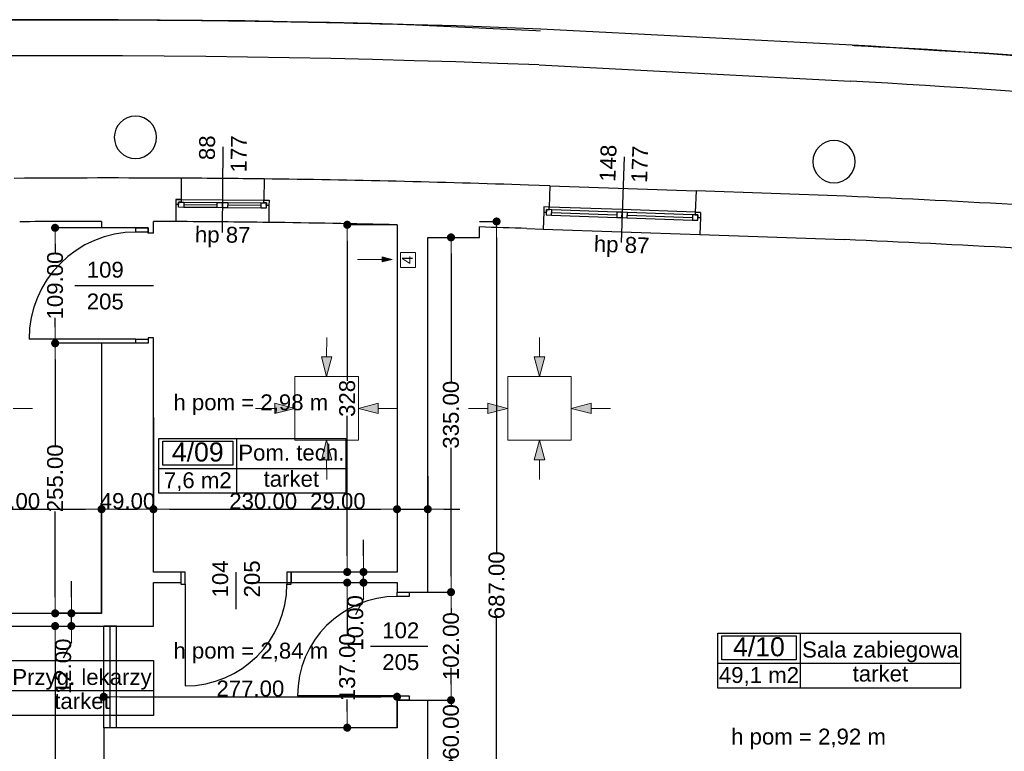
# Model space of a CAD drawing. Header units: millimetres. Extents: x -175445 to -20415, y -559200 to 231527.
# Tile 85 of 256: x -134011 to -124714, y -157933 to -151025. Entities that reach past the tile are written whole.
import ezdxf
from ezdxf.enums import TextEntityAlignment as Align

# ---------------------------------------------------------------- set-up
doc = ezdxf.new("R2010")
doc.units = ezdxf.units.MM
doc.header["$MEASUREMENT"] = 0
doc.linetypes.add('Wipeout_Contour', pattern=[1000, 0, -1000])
for name, color, linetype in [('Belka', 7, 'Continuous'), ('Drzwi', 7, 'Continuous'), ('Linia', 7, 'Continuous'), ('Obiekt', 7, 'Continuous'), ('Okno', 7, 'Continuous'), ('Strefa', 7, 'Continuous'), ('Strop', 7, 'Continuous'), ('Słup', 7, 'Continuous'), ('Tekst', 7, 'Continuous'), ('Wymiary', 63, 'Continuous'), ('Ściana', 7, 'Continuous')]:
    doc.layers.add(name, color=color, linetype=linetype)
doc.styles.add('Arial', font='txt')
doc.styles.add('Times new roman', font='txt')
doc.dimstyles.new('GENERATED_STYLE__1', dxfattribs={"dimtxt": 150, "dimasz": 152, "dimexe": 0.18, "dimexo": 0, "dimgap": 0.09, "dimtad": 1, "dimtih": 1, "dimtoh": 1, "dimlfac": 0.1, "dimzin": 0, "dimdsep": 46, "dimtxsty": 'Arial', "dimblk": 'ARROWHEAD_11', "dimblk1": 'ARROWHEAD_11', "dimblk2": 'ARROWHEAD_11', "dimcen": 0.09, "dimclrd": 114, "dimclre": 114, "dimclrt": 114, "dimazin": 0, "dimtfac": 1, "dimtdec": 4, "dimtmove": 0, "dimatfit": 3, "dimfxl": 1, "dimtolj": 1, "dimtzin": 0, "dimarcsym": 0})
doc.dimstyles.new('GENERATED_STYLE__2', dxfattribs={"dimtxt": 150, "dimasz": 152, "dimexe": 0.18, "dimexo": 0, "dimgap": 0.09, "dimtad": 1, "dimlfac": 0.1, "dimzin": 0, "dimdsep": 46, "dimtxsty": 'Arial', "dimblk": 'ARROWHEAD_11', "dimblk1": 'ARROWHEAD_11', "dimblk2": 'ARROWHEAD_11', "dimcen": 0.09, "dimclrd": 114, "dimclre": 114, "dimclrt": 114, "dimazin": 0, "dimtfac": 1, "dimtdec": 4, "dimtmove": 0, "dimatfit": 3, "dimfxl": 1, "dimtolj": 1, "dimtzin": 0, "dimarcsym": 0})

# ---------------------------------------------------------------- blocks, each defined once
blk = doc.blocks.new('Przyg. lekarzy_4_08_8', base_point=(-134097.5, 38009.7))
at = {"layer": 'Strefa'}
for p, q in [((-134831.6, 38292.6), (-132748.2, 38292.6)), ((-134831.6, 37774), (-134831.6, 38292.6)), ((-134794.9, 38266.6), (-134134.2, 38266.6)), ((-134794.9, 38040.3), (-134794.9, 38266.6)), ((-134134.2, 38266.6), (-134134.2, 38040.3)), ((-134097.5, 38292.6), (-134097.5, 37774)), ((-132748.2, 38292.6), (-132748.2, 37774)), ((-134134.2, 38040.3), (-134794.9, 38040.3)), ((-134831.6, 38009.7), (-132748.2, 38009.7)), ((-132748.2, 37774), (-134831.6, 37774))]:
    blk.add_line(p, q, dxfattribs=at)
at = {"layer": 'Strefa', "style": 'Arial'}
for tag, height, p in [('ROOM_NUMBER', 180, (-134464.5, 38164.6)), ('ROOM_NAME', 150, (-133422.9, 38138.1)), ('ROOM_CALC_AREA', 150, (-134464.5, 37897.6)), ('floor_f', 150, (-133422.9, 37911))]:
    blk.add_attdef(tag, text='', height=height, dxfattribs=at).set_placement(p, align=Align.MIDDLE_CENTER)
blk = doc.blocks.new('Pom. tech._4_09_9', base_point=(-131962.5, 40108.2))
at = {"layer": 'Strefa'}
for p, q in [((-132696.5, 40391.1), (-130930, 40391.1)), ((-132696.5, 39872.5), (-132696.5, 40391.1)), ((-132659.8, 40365.1), (-131999.2, 40365.1)), ((-132659.8, 40138.8), (-132659.8, 40365.1)), ((-131999.2, 40365.1), (-131999.2, 40138.8)), ((-131962.5, 40391.1), (-131962.5, 39872.5)), ((-130930, 40391.1), (-130930, 39872.5)), ((-132696.5, 40108.2), (-130930, 40108.2)), ((-131999.2, 40138.8), (-132659.8, 40138.8)), ((-130930, 39872.5), (-132696.5, 39872.5))]:
    blk.add_line(p, q, dxfattribs=at)
at = {"layer": 'Strefa', "style": 'Arial'}
for tag, height, p in [('ROOM_NUMBER', 180, (-132329.5, 40263.1)), ('ROOM_NAME', 150, (-131446.3, 40257)), ('ROOM_CALC_AREA', 150, (-132329.5, 39996.2)), ('floor_f', 150, (-131446.3, 40009.5))]:
    blk.add_attdef(tag, text='', height=height, dxfattribs=at).set_placement(p, align=Align.MIDDLE_CENTER)
blk = doc.blocks.new('Sala zabiegowa_4_10_10', base_point=(-126641.4, 38268.8))
at = {"layer": 'Strefa'}
for p, q in [((-127420.4, 38551.7), (-125126.5, 38551.7)), ((-127420.4, 38033.1), (-127420.4, 38551.7)), ((-127381.5, 38525.7), (-126680.3, 38525.7)), ((-127381.5, 38299.5), (-127381.5, 38525.7)), ((-126680.3, 38525.7), (-126680.3, 38299.5)), ((-126641.4, 38551.7), (-126641.4, 38033.1)), ((-125126.5, 38551.7), (-125126.5, 38033.1)), ((-127420.4, 38268.8), (-125126.5, 38268.8)), ((-126680.3, 38299.5), (-127381.5, 38299.5)), ((-125126.5, 38033.1), (-127420.4, 38033.1))]:
    blk.add_line(p, q, dxfattribs=at)
at = {"layer": 'Strefa', "style": 'Arial'}
for tag, height, p in [('ROOM_NUMBER', 180, (-127030.9, 38423.8)), ('ROOM_NAME', 150, (-125883.9, 38397.2)), ('ROOM_CALC_AREA', 150, (-127030.9, 38156.8)), ('floor_f', 150, (-125883.9, 38170.1))]:
    blk.add_attdef(tag, text='', height=height, dxfattribs=at).set_placement(p, align=Align.MIDDLE_CENTER)
blk = doc.blocks.new('ARROWHEAD_11')
at = {"color": 0, "linetype": 'Continuous', "lineweight": 0}
blk.add_line((0, 0), (-1, 0), dxfattribs=at)
at = {"color": 0, "linetype": 'Continuous', "lineweight": 0, "const_width": 0.25, "flags": 128}
blk.add_lwpolyline([(-0.125, 0, 1), (0.125, 0, 1)], format="xyb", close=True, dxfattribs=at)
blk = doc.blocks.new('*D1350')
at = {"layer": 'Defpoints', "color": 0}
for p in [(-130158, -157450.6), (-129938.5, -157450.6), (-130158, -158050.6)]:
    blk.add_point(p, dxfattribs=at)
at = {"layer": 'Wymiary', "color": 114, "lineweight": -2}
for p, q in [((-129938.5, -157298.6), (-129938.5, -157146.6)), ((-130158, -157450.6), (-129938.3, -157450.6)), ((-129938.5, -157450.6), (-129938.5, -157497.3)), ((-129938.5, -158050.6), (-129938.5, -158004)), ((-130158, -158050.6), (-129938.3, -158050.6)), ((-129938.5, -158202.6), (-129938.5, -158354.6))]:
    blk.add_line(p, q, dxfattribs=at)
at = {"layer": 'Wymiary', "color": 114, "lineweight": -2, "xscale": 152, "yscale": 152, "zscale": 152}
for p, rotation in [((-129938.5, -157450.6), 270), ((-129938.5, -158050.6), 90)]:
    blk.add_blockref('ARROWHEAD_11', p, dxfattribs=dict(at, rotation=rotation))
at = {"layer": 'Wymiary', "color": 114, "lineweight": 13, "insert": (-129938.5, -157750.6), "char_height": 150, "attachment_point": 5, "rotation": 90, "style": 'Arial'}
blk.add_mtext('\\A1;60.00', dxfattribs=at)
blk = doc.blocks.new('*D1351')
at = {"layer": 'Defpoints', "color": 0}
for p in [(-130158, -156430.6), (-129938.5, -156430.6), (-130158, -157450.6)]:
    blk.add_point(p, dxfattribs=at)
at = {"layer": 'Wymiary', "color": 114, "lineweight": -2}
for p, q in [((-130158, -156430.6), (-129938.3, -156430.6)), ((-129938.5, -156582.6), (-129938.5, -156636.5)), ((-129938.5, -157298.6), (-129938.5, -157244.8)), ((-130158, -157450.6), (-129938.3, -157450.6))]:
    blk.add_line(p, q, dxfattribs=at)
at = {"layer": 'Wymiary', "color": 114, "lineweight": -2, "xscale": 152, "yscale": 152, "zscale": 152}
for p, rotation in [((-129938.5, -156430.6), 90), ((-129938.5, -157450.6), 270)]:
    blk.add_blockref('ARROWHEAD_11', p, dxfattribs=dict(at, rotation=rotation))
at = {"layer": 'Wymiary', "color": 114, "lineweight": 13, "insert": (-129938.5, -156940.6), "char_height": 150, "attachment_point": 5, "rotation": 90, "style": 'Arial'}
blk.add_mtext('\\A1;102.00', dxfattribs=at)
blk = doc.blocks.new('*D1352')
at = {"layer": 'Defpoints', "color": 0}
for p in [(-130158, -153080.6), (-129938.5, -153080.6), (-130158, -156430.6)]:
    blk.add_point(p, dxfattribs=at)
at = {"layer": 'Wymiary', "color": 114, "lineweight": -2}
for p, q in [((-130158, -153080.6), (-129938.3, -153080.6)), ((-129938.5, -153232.6), (-129938.5, -154444.5)), ((-129938.5, -156278.6), (-129938.5, -155066.8)), ((-130158, -156430.6), (-129938.3, -156430.6))]:
    blk.add_line(p, q, dxfattribs=at)
at = {"layer": 'Wymiary', "color": 114, "lineweight": -2, "xscale": 152, "yscale": 152, "zscale": 152}
for p, rotation in [((-129938.5, -153080.6), 90), ((-129938.5, -156430.6), 270)]:
    blk.add_blockref('ARROWHEAD_11', p, dxfattribs=dict(at, rotation=rotation))
at = {"layer": 'Wymiary', "color": 114, "lineweight": 13, "insert": (-129938.5, -154755.6), "char_height": 150, "attachment_point": 5, "rotation": 90, "style": 'Arial'}
blk.add_mtext('\\A1;335.00', dxfattribs=at)
blk = doc.blocks.new('*D1353')
at = {"layer": 'Defpoints', "color": 0}
for p in [(-131843, -156340.6), (-130918.4, -156340.6), (-130448, -157710.6)]:
    blk.add_point(p, dxfattribs=at)
at = {"layer": 'Wymiary', "color": 114, "lineweight": -2}
for p, q in [((-131843, -156340.6), (-130918.2, -156340.6)), ((-130918.4, -156492.6), (-130918.4, -156835.3)), ((-130918.4, -157558.6), (-130918.4, -157443.6)), ((-130448, -157710.6), (-130918.6, -157710.6))]:
    blk.add_line(p, q, dxfattribs=at)
at = {"layer": 'Wymiary', "color": 114, "lineweight": -2, "xscale": 152, "yscale": 152, "zscale": 152}
for p, rotation in [((-130918.4, -156340.6), 90), ((-130918.4, -157710.6), 270)]:
    blk.add_blockref('ARROWHEAD_11', p, dxfattribs=dict(at, rotation=rotation))
at = {"layer": 'Wymiary', "color": 114, "lineweight": 13, "insert": (-130918.4, -157139.5), "char_height": 150, "attachment_point": 5, "rotation": 90, "style": 'Arial'}
blk.add_mtext('\\A1;137.00', dxfattribs=at)
blk = doc.blocks.new('*D1354')
at = {"layer": 'Defpoints', "color": 0}
for p in [(-130765, -156240.6), (-130448, -156240.6), (-131843, -156340.6)]:
    blk.add_point(p, dxfattribs=at)
at = {"layer": 'Wymiary', "color": 114, "lineweight": -2}
for p, q in [((-130765, -156088.6), (-130765, -155936.6)), ((-130448, -156240.6), (-130765.2, -156240.6)), ((-130765, -156340.6), (-130765, -156240.6)), ((-131843, -156340.6), (-130764.9, -156340.6)), ((-130765, -156492.6), (-130841.7, -156644.6))]:
    blk.add_line(p, q, dxfattribs=at)
at = {"layer": 'Wymiary', "color": 114, "lineweight": -2, "xscale": 152, "yscale": 152, "zscale": 152}
for p, rotation in [((-130765, -156240.6), 270), ((-130765, -156340.6), 90)]:
    blk.add_blockref('ARROWHEAD_11', p, dxfattribs=dict(at, rotation=rotation))
at = {"layer": 'Wymiary', "color": 114, "lineweight": 13, "insert": (-130841.7, -156721.3), "char_height": 150, "attachment_point": 5, "rotation": 90, "style": 'Arial'}
blk.add_mtext('\\A1;10.00', dxfattribs=at)
blk = doc.blocks.new('*D1355')
at = {"layer": 'Defpoints', "color": 0}
for p in [(-130918.4, -152961.7), (-130448, -152961.7), (-130448, -156240.6)]:
    blk.add_point(p, dxfattribs=at)
at = {"layer": 'Wymiary', "color": 114, "lineweight": -2}
for p, q in [((-130448, -152961.7), (-130918.6, -152961.7)), ((-130918.4, -153113.7), (-130918.4, -154435.3)), ((-130918.4, -156088.6), (-130918.4, -154767.1)), ((-130448, -156240.6), (-130918.6, -156240.6))]:
    blk.add_line(p, q, dxfattribs=at)
at = {"layer": 'Wymiary', "color": 114, "lineweight": -2, "xscale": 152, "yscale": 152, "zscale": 152}
for p, rotation in [((-130918.4, -152961.7), 90), ((-130918.4, -156240.6), 270)]:
    blk.add_blockref('ARROWHEAD_11', p, dxfattribs=dict(at, rotation=rotation))
at = {"layer": 'Wymiary', "color": 114, "lineweight": 13, "insert": (-130918.4, -154601.2), "char_height": 150, "attachment_point": 5, "rotation": 90, "style": 'Arial'}
blk.add_mtext('\\A1;328', dxfattribs=at)
blk = doc.blocks.new('*D1356')
at = {"layer": 'Defpoints', "color": 0}
for p in [(-134878, -156750.6), (-133676.4, -156750.6), (-133178, -160140.6)]:
    blk.add_point(p, dxfattribs=at)
at = {"layer": 'Wymiary', "color": 114, "lineweight": -2}
for p, q in [((-134878, -156750.6), (-133676.2, -156750.6)), ((-133676.4, -156902.6), (-133676.4, -158248.3)), ((-133676.4, -159988.6), (-133676.4, -158870.6)), ((-133178, -160140.6), (-133676.6, -160140.6))]:
    blk.add_line(p, q, dxfattribs=at)
at = {"layer": 'Wymiary', "color": 114, "lineweight": -2, "xscale": 152, "yscale": 152, "zscale": 152}
for p, rotation in [((-133676.4, -156750.6), 90), ((-133676.4, -160140.6), 270)]:
    blk.add_blockref('ARROWHEAD_11', p, dxfattribs=dict(at, rotation=rotation))
at = {"layer": 'Wymiary', "color": 114, "lineweight": 13, "insert": (-133676.4, -158559.5), "char_height": 150, "attachment_point": 5, "rotation": 90, "style": 'Arial'}
blk.add_mtext('\\A1;339.00', dxfattribs=at)
blk = doc.blocks.new('*D1357')
at = {"layer": 'Defpoints', "color": 0}
for p in [(-133523, -156630.6), (-133238, -156630.6), (-134878, -156750.6)]:
    blk.add_point(p, dxfattribs=at)
at = {"layer": 'Wymiary', "color": 114, "lineweight": -2}
for p, q in [((-133523, -156478.6), (-133523, -156326.6)), ((-133238, -156630.6), (-133523.2, -156630.6)), ((-133523, -156750.6), (-133523, -156630.6)), ((-134878, -156750.6), (-133522.9, -156750.6)), ((-133523, -156902.6), (-133599.7, -157054.6))]:
    blk.add_line(p, q, dxfattribs=at)
at = {"layer": 'Wymiary', "color": 114, "lineweight": -2, "xscale": 152, "yscale": 152, "zscale": 152}
for p, rotation in [((-133523, -156630.6), 270), ((-133523, -156750.6), 90)]:
    blk.add_blockref('ARROWHEAD_11', p, dxfattribs=dict(at, rotation=rotation))
at = {"layer": 'Wymiary', "color": 114, "lineweight": 13, "insert": (-133599.7, -157131.3), "char_height": 150, "attachment_point": 5, "rotation": 90, "style": 'Arial'}
blk.add_mtext('\\A1;12.00', dxfattribs=at)
blk = doc.blocks.new('*D1358')
at = {"layer": 'Defpoints', "color": 0}
for p in [(-133676.4, -154080.6), (-133238, -154080.6), (-133238, -156630.6)]:
    blk.add_point(p, dxfattribs=at)
at = {"layer": 'Wymiary', "color": 114, "lineweight": -2}
for p, q in [((-133238, -154080.6), (-133676.6, -154080.6)), ((-133676.4, -154232.6), (-133676.4, -155043.2)), ((-133676.4, -156478.6), (-133676.4, -155668.1)), ((-133238, -156630.6), (-133676.6, -156630.6))]:
    blk.add_line(p, q, dxfattribs=at)
at = {"layer": 'Wymiary', "color": 114, "lineweight": -2, "xscale": 152, "yscale": 152, "zscale": 152}
for p, rotation in [((-133676.4, -154080.6), 90), ((-133676.4, -156630.6), 270)]:
    blk.add_blockref('ARROWHEAD_11', p, dxfattribs=dict(at, rotation=rotation))
at = {"layer": 'Wymiary', "color": 114, "lineweight": 13, "insert": (-133676.4, -155355.6), "char_height": 150, "attachment_point": 5, "rotation": 90, "style": 'Arial'}
blk.add_mtext('\\A1;255.00', dxfattribs=at)
blk = doc.blocks.new('*D1359')
at = {"layer": 'Defpoints', "color": 0}
for p in [(-133676.4, -152990.6), (-133238, -152990.6), (-133238, -154080.6)]:
    blk.add_point(p, dxfattribs=at)
at = {"layer": 'Wymiary', "color": 114, "lineweight": -2}
for p, q in [((-133238, -152990.6), (-133676.6, -152990.6)), ((-133676.4, -153142.6), (-133676.4, -153231.5)), ((-133676.4, -153928.6), (-133676.4, -153839.8)), ((-133238, -154080.6), (-133676.6, -154080.6))]:
    blk.add_line(p, q, dxfattribs=at)
at = {"layer": 'Wymiary', "color": 114, "lineweight": -2, "xscale": 152, "yscale": 152, "zscale": 152}
for p, rotation in [((-133676.4, -152990.6), 90), ((-133676.4, -154080.6), 270)]:
    blk.add_blockref('ARROWHEAD_11', p, dxfattribs=dict(at, rotation=rotation))
at = {"layer": 'Wymiary', "color": 114, "lineweight": 13, "insert": (-133676.4, -153535.6), "char_height": 150, "attachment_point": 5, "rotation": 90, "style": 'Arial'}
blk.add_mtext('\\A1;109.00', dxfattribs=at)
blk = doc.blocks.new('*D1382')
at = {"layer": 'Defpoints', "color": 0}
for p in [(-133238, -155647.6), (-135038, -156630.6), (-133238, -156630.6)]:
    blk.add_point(p, dxfattribs=at)
at = {"layer": 'Wymiary', "color": 114, "lineweight": -2}
for p, q in [((-135038, -156630.6), (-135038, -155647.5)), ((-134886, -155647.6), (-133390, -155647.6)), ((-133238, -156630.6), (-133238, -155647.5))]:
    blk.add_line(p, q, dxfattribs=at)
at = {"layer": 'Wymiary', "color": 114, "lineweight": -2, "xscale": 152, "yscale": 152, "zscale": 152, "rotation": 180}
blk.add_blockref('ARROWHEAD_11', (-135038, -155647.6), dxfattribs=at)
at = {"layer": 'Wymiary', "color": 114, "lineweight": -2, "xscale": 152, "yscale": 152, "zscale": 152}
blk.add_blockref('ARROWHEAD_11', (-133238, -155647.6), dxfattribs=at)
at = {"layer": 'Wymiary', "color": 114, "lineweight": 13, "insert": (-134138, -155571), "char_height": 150, "attachment_point": 5, "style": 'Arial'}
blk.add_mtext('\\A1;180.00', dxfattribs=at)
blk = doc.blocks.new('*D1383')
at = {"layer": 'Defpoints', "color": 0}
for p in [(-132748, -154780.3), (-132748, -155647.6), (-133238, -156630.6)]:
    blk.add_point(p, dxfattribs=at)
at = {"layer": 'Wymiary', "color": 114, "lineweight": -2}
for p, q in [((-132748, -154780.3), (-132748, -155647.8)), ((-133238, -156630.6), (-133238, -155647.5)), ((-133086, -155647.6), (-132900, -155647.6))]:
    blk.add_line(p, q, dxfattribs=at)
at = {"layer": 'Wymiary', "color": 114, "lineweight": -2, "xscale": 152, "yscale": 152, "zscale": 152, "rotation": 180}
blk.add_blockref('ARROWHEAD_11', (-133238, -155647.6), dxfattribs=at)
at = {"layer": 'Wymiary', "color": 114, "lineweight": -2, "xscale": 152, "yscale": 152, "zscale": 152}
blk.add_blockref('ARROWHEAD_11', (-132748, -155647.6), dxfattribs=at)
at = {"layer": 'Wymiary', "color": 114, "lineweight": 13, "insert": (-132993, -155571), "char_height": 150, "attachment_point": 5, "style": 'Arial'}
blk.add_mtext('\\A1;49.00', dxfattribs=at)
blk = doc.blocks.new('*D1384')
at = {"layer": 'Defpoints', "color": 0}
for p in [(-132748, -154780.3), (-130448, -155336.2), (-130448, -155647.6)]:
    blk.add_point(p, dxfattribs=at)
at = {"layer": 'Wymiary', "color": 114, "lineweight": -2}
for p, q in [((-132748, -154780.3), (-132748, -155647.8)), ((-130448, -155336.2), (-130448, -155647.8)), ((-132596, -155647.6), (-130600, -155647.6))]:
    blk.add_line(p, q, dxfattribs=at)
at = {"layer": 'Wymiary', "color": 114, "lineweight": -2, "xscale": 152, "yscale": 152, "zscale": 152, "rotation": 180}
blk.add_blockref('ARROWHEAD_11', (-132748, -155647.6), dxfattribs=at)
at = {"layer": 'Wymiary', "color": 114, "lineweight": -2, "xscale": 152, "yscale": 152, "zscale": 152}
blk.add_blockref('ARROWHEAD_11', (-130448, -155647.6), dxfattribs=at)
at = {"layer": 'Wymiary', "color": 114, "lineweight": 13, "insert": (-131711.8, -155570.9), "char_height": 150, "attachment_point": 5, "style": 'Arial'}
blk.add_mtext('\\A1;230.00', dxfattribs=at)
blk = doc.blocks.new('*D1385')
at = {"layer": 'Defpoints', "color": 0}
for p in [(-130448, -155336.2), (-130158, -155336.2), (-130158, -155647.6)]:
    blk.add_point(p, dxfattribs=at)
at = {"layer": 'Wymiary', "color": 114, "lineweight": -2}
for p, q in [((-130448, -155336.2), (-130448, -155647.8)), ((-130158, -155336.2), (-130158, -155647.8)), ((-131260.3, -155647.6), (-130752, -155647.6)), ((-130752, -155647.6), (-130600, -155647.6)), ((-130448, -155647.6), (-130158, -155647.6)), ((-130006, -155647.6), (-129854, -155647.6))]:
    blk.add_line(p, q, dxfattribs=at)
at = {"layer": 'Wymiary', "color": 114, "lineweight": -2, "xscale": 152, "yscale": 152, "zscale": 152}
blk.add_blockref('ARROWHEAD_11', (-130448, -155647.6), dxfattribs=at)
at = {"layer": 'Wymiary', "color": 114, "lineweight": -2, "xscale": 152, "yscale": 152, "zscale": 152, "rotation": 180}
blk.add_blockref('ARROWHEAD_11', (-130158, -155647.6), dxfattribs=at)
at = {"layer": 'Wymiary', "color": 114, "lineweight": 13, "insert": (-131006.2, -155571), "char_height": 150, "attachment_point": 5, "style": 'Arial'}
blk.add_mtext('\\A1;29.00', dxfattribs=at)
blk = doc.blocks.new('*D1386')
at = {"layer": 'Defpoints', "color": 0}
for p in [(-130448, -157418.1), (-133218, -157710.6), (-130448, -157710.6)]:
    blk.add_point(p, dxfattribs=at)
at = {"layer": 'Wymiary', "color": 114, "lineweight": -2}
for p, q in [((-133218, -157710.6), (-133218, -157417.9)), ((-133066, -157418.1), (-130600, -157418.1)), ((-130448, -157710.6), (-130448, -157417.9))]:
    blk.add_line(p, q, dxfattribs=at)
at = {"layer": 'Wymiary', "color": 114, "lineweight": -2, "xscale": 152, "yscale": 152, "zscale": 152, "rotation": 180}
blk.add_blockref('ARROWHEAD_11', (-133218, -157418.1), dxfattribs=at)
at = {"layer": 'Wymiary', "color": 114, "lineweight": -2, "xscale": 152, "yscale": 152, "zscale": 152}
blk.add_blockref('ARROWHEAD_11', (-130448, -157418.1), dxfattribs=at)
at = {"layer": 'Wymiary', "color": 114, "lineweight": 13, "insert": (-131833, -157341.4), "char_height": 150, "attachment_point": 5, "style": 'Arial'}
blk.add_mtext('\\A1;277.00', dxfattribs=at)
blk = doc.blocks.new('*D1387')
at = {"layer": 'Defpoints', "color": 0}
for p in [(-129668, -152930.6), (-129508.1, -152930.6), (-131058, -159800.6)]:
    blk.add_point(p, dxfattribs=at)
at = {"layer": 'Wymiary', "color": 114, "lineweight": -2}
for p, q in [((-129668, -152930.6), (-129508, -152930.6)), ((-129508.1, -153082.6), (-129508.1, -156054)), ((-129508.1, -159648.6), (-129508.1, -156677.2)), ((-131058, -159800.6), (-129508, -159800.6))]:
    blk.add_line(p, q, dxfattribs=at)
at = {"layer": 'Wymiary', "color": 114, "lineweight": -2, "xscale": 152, "yscale": 152, "zscale": 152}
for p, rotation in [((-129508.1, -152930.6), 90), ((-129508.1, -159800.6), 270)]:
    blk.add_blockref('ARROWHEAD_11', p, dxfattribs=dict(at, rotation=rotation))
at = {"layer": 'Wymiary', "color": 114, "lineweight": 13, "insert": (-129508.1, -156365.6), "char_height": 150, "attachment_point": 5, "rotation": 90, "style": 'Arial'}
blk.add_mtext('\\A1;687.00', dxfattribs=at)

msp = doc.modelspace()

# ---------------------------------------------------------------- hatches: boundary and pattern name
at = {"layer": 'Linia', "linetype": 'Continuous', "lineweight": 13}
for points in [[(-130495.153, -153288.089), (-130588.454, -153263.089), (-130588.454, -153313.089)], [(-131112.995, -154395.102), (-131062.746, -154208.566), (-131162.746, -154208.433)], [(-129102.74, -154395.102), (-129052.491, -154208.566), (-129152.491, -154208.433)], [(-131414.195, -154695.101), (-131600.797, -154645.101), (-131600.797, -154745.101)], [(-130813.395, -154695.101), (-130626.792, -154745.101), (-130626.792, -154645.101)], [(-129403.941, -154695.101), (-129590.543, -154645.101), (-129590.543, -154745.101)], [(-128803.141, -154695.101), (-128616.538, -154745.101), (-128616.538, -154645.101)], [(-131112.995, -154995.101), (-131162.746, -155181.77), (-131062.746, -155181.637)], [(-129102.74, -154995.101), (-129152.491, -155181.77), (-129052.491, -155181.637)]]:
    msp.add_hatch(color=256, dxfattribs=at).paths.add_polyline_path(points)

# ---------------------------------------------------------------- linework, layer by layer
at = {"layer": 'Belka'}
for p, q in [((-133098.019, -156750.636), (-133218.019, -156750.636)), ((-133218.019, -157710.636), (-133218.019, -156750.636)), ((-133158.019, -157710.636), (-133158.019, -156750.636)), ((-133098.019, -157710.636), (-133098.019, -156750.636)), ((-133098.019, -157710.636), (-133218.019, -157710.636))]:
    msp.add_line(p, q, dxfattribs=at)
at = {"layer": 'Drzwi'}
for p, q in [((-132913.018, -153030.636), (-132913.018, -152990.636)), ((-132913.018, -152990.636), (-132798.018, -152990.636)), ((-132798.018, -152990.636), (-132913.018, -152990.636)), ((-132798.018, -152990.636), (-132798.018, -153030.636)), ((-132798.018, -153040.636), (-132798.018, -152990.636)), ((-132798.018, -153030.636), (-132913.018, -153030.636)), ((-132913.018, -154040.636), (-133923.018, -154040.636)), ((-132913.018, -154080.636), (-132913.018, -154040.636)), ((-132913.018, -154040.636), (-132798.018, -154040.636)), ((-132798.018, -154030.636), (-132798.018, -154080.636)), ((-132798.018, -154040.636), (-132798.018, -154080.636)), ((-132798.018, -154080.636), (-132913.018, -154080.636)), ((-132798.018, -154080.636), (-132913.018, -154080.636)), ((-132448.019, -156240.636), (-132488.019, -156240.636)), ((-132488.019, -156240.636), (-132488.019, -156355.636)), ((-132488.019, -156240.636), (-132488.019, -156340.636)), ((-132448.019, -156355.636), (-132448.019, -156240.636)), ((-131448.019, -156240.636), (-131488.019, -156240.636)), ((-131488.019, -156240.636), (-131488.019, -156355.636)), ((-131448.019, -156355.636), (-131448.019, -156240.636)), ((-131448.019, -156240.636), (-131448.019, -156340.636)), ((-132488.019, -156355.636), (-132448.019, -156355.636)), ((-132448.019, -156355.636), (-132448.019, -157315.636)), ((-131488.019, -156355.636), (-131448.019, -156355.636)), ((-130448.019, -156470.636), (-130448.019, -156430.636)), ((-130448.019, -156430.636), (-130333.019, -156430.636)), ((-130448.019, -156430.636), (-130333.019, -156430.636)), ((-130333.019, -156430.636), (-130333.019, -156470.636)), ((-130333.019, -156470.636), (-130448.019, -156470.636)), ((-130448.019, -157410.636), (-131388.019, -157410.636)), ((-130448.019, -157450.636), (-130448.019, -157410.636)), ((-130448.019, -157410.636), (-130333.019, -157410.636)), ((-130333.019, -157450.636), (-130448.019, -157450.636)), ((-130448.019, -157450.636), (-130333.019, -157450.636)), ((-130333.019, -157410.636), (-130333.019, -157450.636))]:
    msp.add_line(p, q, dxfattribs=at)
for centre, radius, start, end in [((-132913.018, -154040.636), 1010, 90, 180), ((-132448.019, -156355.636), 960, 270, 0), ((-130448.019, -157410.636), 940, 90, 180)]:
    msp.add_arc(centre, radius, start, end, dxfattribs=at)
at = {"layer": 'Linia', "lineweight": 13}
for p, q in [((-130822.845, -153288.089), (-130588.454, -153288.089)), ((-130495.153, -153288.089), (-130588.454, -153263.089)), ((-130588.454, -153313.089), (-130588.454, -153263.089)), ((-130495.153, -153288.089), (-130588.454, -153313.089)), ((-130274.518, -153224.755), (-130414.518, -153224.755)), ((-130414.518, -153224.755), (-130414.518, -153364.755)), ((-130274.518, -153364.755), (-130274.518, -153224.755)), ((-130414.518, -153364.755), (-130274.518, -153364.755)), ((-131112.5, -154024.727), (-131112.746, -154208.499)), ((-129102.246, -154024.727), (-129102.491, -154208.499)), ((-131112.995, -154395.102), (-131162.746, -154208.433)), ((-131162.746, -154208.433), (-131062.746, -154208.566)), ((-131112.995, -154395.102), (-131062.746, -154208.566)), ((-129102.74, -154395.102), (-129152.491, -154208.433)), ((-129152.491, -154208.433), (-129052.491, -154208.566)), ((-129102.74, -154395.102), (-129052.491, -154208.566)), ((-130813.395, -154395.501), (-131413.395, -154395.501)), ((-131413.395, -154395.501), (-131413.395, -154994.701)), ((-130813.395, -154994.701), (-130813.395, -154395.501)), ((-128803.141, -154395.501), (-129403.141, -154395.501)), ((-129403.141, -154395.501), (-129403.141, -154994.701)), ((-128803.141, -154994.701), (-128803.141, -154395.501)), ((-133888.697, -154695.101), (-134072.469, -154695.101)), ((-131784.57, -154695.101), (-131600.797, -154695.101)), ((-131414.195, -154695.101), (-131600.797, -154645.101)), ((-131600.797, -154745.101), (-131600.797, -154645.101)), ((-131414.195, -154695.101), (-131600.797, -154745.101)), ((-130813.395, -154695.101), (-130626.792, -154645.101)), ((-130813.395, -154695.101), (-130626.792, -154745.101)), ((-130626.792, -154645.101), (-130626.792, -154745.101)), ((-130443.02, -154695.101), (-130626.792, -154695.101)), ((-129774.316, -154695.101), (-129590.543, -154695.101)), ((-129403.941, -154695.101), (-129590.543, -154645.101)), ((-129590.543, -154745.101), (-129590.543, -154645.101)), ((-129403.941, -154695.101), (-129590.543, -154745.101)), ((-128803.141, -154695.101), (-128616.538, -154645.101)), ((-128803.141, -154695.101), (-128616.538, -154745.101)), ((-128616.538, -154645.101), (-128616.538, -154745.101)), ((-128432.765, -154695.101), (-128616.538, -154695.101)), ((-131413.395, -154995.501), (-130813.395, -154995.501)), ((-131112.995, -154995.101), (-131162.746, -155181.77)), ((-131112.995, -154995.101), (-131062.746, -155181.637)), ((-129403.141, -154995.501), (-128803.141, -154995.501)), ((-129102.74, -154995.101), (-129152.491, -155181.77)), ((-129102.74, -154995.101), (-129052.491, -155181.637)), ((-131062.746, -155181.637), (-131162.746, -155181.77)), ((-131112.5, -155365.476), (-131112.746, -155181.704)), ((-129052.491, -155181.637), (-129152.491, -155181.77)), ((-129102.246, -155365.476), (-129102.491, -155181.704))]:
    msp.add_line(p, q, dxfattribs=at)
at = {"layer": 'Obiekt'}
for p, q in [((-132092.164, -152224.751), (-132099.556, -153034.717)), ((-128303.994, -152318.784), (-128332.291, -153128.289)), ((-133489.397, -153535.636), (-132748.018, -153535.636)), ((-131968.019, -156592.014), (-131968.019, -156240.636)), ((-130699.397, -156940.636), (-130158.019, -156940.636))]:
    msp.add_line(p, q, dxfattribs=at)
at = {"layer": 'Okno'}
for p, q in [((-129004.054, -152594.496), (-127624.896, -152642.705)), ((-132536.908, -152721.556), (-132537.173, -152771.556)), ((-132536.717, -152721.558), (-132537.173, -152771.556)), ((-132536.908, -152721.556), (-132486.719, -152722.014)), ((-132486.997, -152722.012), (-132536.908, -152721.556)), ((-132486.719, -152722.014), (-132486.947, -152747.013)), ((-132486.719, -152722.014), (-132096.735, -152725.574)), ((-132096.735, -152725.574), (-131706.751, -152729.133)), ((-131706.979, -152754.132), (-131706.751, -152729.133)), ((-131706.751, -152729.133), (-131656.561, -152729.591)), ((-131706.472, -152729.136), (-131656.561, -152729.591)), ((-131656.753, -152729.59), (-131657.209, -152779.587)), ((-131656.561, -152729.591), (-131657.209, -152779.587)), ((-132512.174, -152771.784), (-132537.173, -152771.556)), ((-132512.402, -152796.783), (-132511.946, -152746.785)), ((-132462.404, -152797.239), (-132512.402, -152796.783)), ((-132511.946, -152746.785), (-132512.174, -152771.784)), ((-132486.947, -152747.013), (-132511.946, -152746.785)), ((-132511.946, -152746.785), (-132461.948, -152747.241)), ((-132461.948, -152747.241), (-132462.404, -152797.239)), ((-132147.417, -152800.114), (-132462.404, -152797.239)), ((-132147.417, -152800.114), (-132462.404, -152797.239)), ((-132147.189, -152775.115), (-132462.176, -152772.24)), ((-132461.948, -152747.241), (-132146.961, -152750.116)), ((-132147.417, -152800.114), (-132146.961, -152750.116)), ((-132097.419, -152800.571), (-132147.417, -152800.114)), ((-132146.961, -152750.116), (-132096.963, -152750.573)), ((-132097.419, -152800.571), (-132096.963, -152750.573)), ((-132096.963, -152750.573), (-132097.419, -152800.571)), ((-132047.421, -152801.027), (-132097.419, -152800.571)), ((-132096.963, -152750.573), (-132046.965, -152751.029)), ((-132046.965, -152751.029), (-132047.421, -152801.027)), ((-131732.435, -152803.902), (-132047.421, -152801.027)), ((-131732.435, -152803.902), (-132047.421, -152801.027)), ((-131732.206, -152778.903), (-132047.193, -152776.028)), ((-132046.965, -152751.029), (-131731.978, -152753.904)), ((-131732.435, -152803.902), (-131731.978, -152753.904)), ((-131682.437, -152804.358), (-131732.435, -152803.902)), ((-131731.978, -152753.904), (-131681.98, -152754.36)), ((-131681.98, -152754.36), (-131706.979, -152754.132)), ((-131681.98, -152754.36), (-131682.437, -152804.358)), ((-131682.208, -152779.359), (-131681.98, -152754.36)), ((-131657.209, -152779.587), (-131682.208, -152779.359)), ((-129061.01, -152792.627), (-129062.757, -152842.597)), ((-129011.04, -152794.374), (-129061.01, -152792.627)), ((-129011.04, -152794.374), (-129061.01, -152792.627)), ((-129036.898, -152818.485), (-129038.645, -152868.455)), ((-129037.772, -152843.47), (-129036.898, -152818.485)), ((-129036.898, -152818.485), (-129011.914, -152819.359)), ((-128986.929, -152820.232), (-129036.898, -152818.485)), ((-129011.914, -152819.359), (-129011.04, -152794.374)), ((-128321.461, -152818.479), (-129011.04, -152794.374)), ((-128988.676, -152870.202), (-128986.929, -152820.232)), ((-128372.304, -152841.717), (-128986.929, -152820.232)), ((-127631.883, -152842.583), (-128321.461, -152818.479)), ((-129062.757, -152842.597), (-129037.772, -152843.47)), ((-129038.645, -152868.455), (-128988.676, -152870.202)), ((-128988.676, -152870.202), (-128374.051, -152891.686)), ((-128988.676, -152870.202), (-128374.051, -152891.686)), ((-128987.802, -152845.217), (-128373.178, -152866.701)), ((-128372.304, -152841.717), (-128374.051, -152891.686)), ((-128374.051, -152891.686), (-128324.082, -152893.433)), ((-128322.335, -152843.463), (-128372.304, -152841.717)), ((-128324.082, -152893.433), (-128322.335, -152843.463)), ((-128322.335, -152843.463), (-128324.082, -152893.433)), ((-128324.082, -152893.433), (-128274.112, -152895.179)), ((-128272.365, -152845.21), (-128322.335, -152843.463)), ((-128274.112, -152895.179), (-128272.365, -152845.21)), ((-128274.112, -152895.179), (-127659.487, -152916.664)), ((-128274.112, -152895.179), (-127659.487, -152916.664)), ((-128273.239, -152870.195), (-127658.614, -152891.679)), ((-127657.741, -152866.694), (-128272.365, -152845.21)), ((-127657.741, -152866.694), (-127659.487, -152916.664)), ((-127659.487, -152916.664), (-127609.518, -152918.411)), ((-127607.771, -152868.441), (-127657.741, -152866.694)), ((-127631.883, -152842.583), (-127632.756, -152867.568)), ((-127632.756, -152867.568), (-127607.771, -152868.441)), ((-127581.913, -152844.33), (-127631.883, -152842.583)), ((-127631.883, -152842.583), (-127581.913, -152844.33)), ((-127609.518, -152918.411), (-127607.771, -152868.441)), ((-127607.771, -152868.441), (-127608.645, -152893.426)), ((-127608.645, -152893.426), (-127583.66, -152894.299)), ((-127581.913, -152844.33), (-127583.66, -152894.299)), ((-129068.346, -153002.499), (-127589.249, -153054.202))]:
    msp.add_line(p, q, dxfattribs=at)
for radius, start, end in [(114917.18, 89.28214332, 89.67199591), (114507.18, 89.25721416, 89.69692507)]:
    msp.add_arc((-133143.72, -267437.132), radius, start, end, dxfattribs=at)
at = {"layer": 'Strop', "flags": 128}
msp.add_lwpolyline([(-96528.019, -180730.636), (-140258.019, -180730.636), (-141547.974, -180730.636), (-141547.974, -179164.997), (-158346.468, -163832.965), (-159768.887, -165391.434), (-165456.021, -160200.771), (-162779.93, -157268.292), (-160850.538, -159029.253), (-154498.018, -159029.253), (-154498.018, -153008.003, -0.00002607), (-154486.563, -153005.817, -0.04841545), (-132966.516, -151026.695, -0.0060186), (-130274.231, -151072.694), (-126000.282, -151274.702, -0.00045657), (-125806.601, -151285.909, -0.01791801), (-118229.318, -152004.441, -0.00776908), (-114963.359, -152484.403), (-114963.364, -152484.434, -0.034913), (-97147.904, -156667.71, -0.03139835)], format="xyb", dxfattribs=at)
at = {"layer": 'Słup'}
for p, q in [((-129668.019, -153080.636), (-129668.019, -152982.714)), ((-130158.019, -153080.636), (-129668.019, -153080.636))]:
    msp.add_line(p, q, dxfattribs=at)
for centre, start, end in [((-132917.87, -152136.06), 0, 180), ((-132917.87, -152136.06), 180, 0), ((-126321.874, -152365.91), 0, 180), ((-126321.874, -152365.91), 180, 0)]:
    msp.add_arc(centre, 200, start, end, dxfattribs=at)
at = {"layer": 'Ściana'}
for p, q in [((-132485.851, -152521.835), (-132486.997, -152722.012)), ((-131703.965, -152528.971), (-131706.472, -152729.136)), ((-129004.054, -152594.496), (-129011.04, -152794.374)), ((-127624.896, -152642.705), (-127631.883, -152842.583)), ((-132536.908, -152721.556), (-132537.173, -152771.556)), ((-132486.997, -152722.012), (-132536.908, -152721.556)), ((-131706.472, -152729.136), (-131656.561, -152729.591)), ((-131656.561, -152729.591), (-131657.209, -152779.587)), ((-132537.173, -152771.556), (-132538.019, -152931.554)), ((-131657.209, -152779.587), (-131659.284, -152939.574)), ((-129061.01, -152792.627), (-129062.757, -152842.597)), ((-129011.04, -152794.374), (-129061.01, -152792.627)), ((-129062.757, -152842.597), (-129068.346, -153002.499)), ((-127631.883, -152842.583), (-127581.913, -152844.33)), ((-127583.66, -152894.299), (-127589.249, -153054.202)), ((-127581.913, -152844.33), (-127583.66, -152894.299)), ((-132913.018, -152990.636), (-133238.018, -152990.636)), ((-132798.018, -152990.636), (-132913.018, -152990.636)), ((-132798.018, -153040.636), (-132798.018, -152990.636)), ((-132748.018, -153040.636), (-132798.018, -153040.636)), ((-132748.018, -154030.636), (-132798.018, -154030.636)), ((-132798.018, -154030.636), (-132798.018, -154080.636)), ((-132913.018, -154080.636), (-133238.018, -154080.636)), ((-132798.018, -154080.636), (-132913.018, -154080.636)), ((-132488.019, -156240.636), (-132488.019, -156340.636)), ((-131448.019, -156240.636), (-131448.019, -156340.636)), ((-130448.019, -156430.636), (-130333.019, -156430.636)), ((-130333.019, -156430.636), (-130158.019, -156430.636)), ((-130448.019, -157450.636), (-130333.019, -157450.636)), ((-130333.019, -157450.636), (-130158.019, -157450.636))]:
    msp.add_line(p, q, dxfattribs=at)
at = {"layer": 'Ściana', "flags": 128}
for points in [[(-129004.054, -152594.496), (-129207.046, -152587.4)], [(-126206.085, -152692.3), (-127624.896, -152642.705)], [(-133238.018, -152929.991), (-133238.018, -152990.636)], [(-132748.018, -153040.636), (-132748.018, -152930.636)], [(-130448.019, -152961.687), (-130448.019, -156240.636)], [(-129221.23, -152997.155), (-129068.346, -153002.499)], [(-130158.019, -156430.636), (-130158.019, -153080.636)], [(-127589.249, -153054.202), (-126221.902, -153101.998)], [(-132748.018, -156240.636), (-132748.018, -154030.636)], [(-133238.018, -154080.636), (-133238.018, -156630.636)], [(-132488.019, -156240.636), (-132748.018, -156240.636)], [(-130448.019, -156240.636), (-131448.019, -156240.636)], [(-132748.018, -156750.636), (-132748.018, -156340.636)], [(-132748.018, -156340.636), (-132488.019, -156340.636)], [(-131448.019, -156340.636), (-130448.019, -156340.636)], [(-130448.019, -156340.636), (-130448.019, -156430.636)], [(-133238.018, -156630.636), (-135038.018, -156630.636)], [(-134878.018, -156750.636), (-132748.018, -156750.636)], [(-130448.019, -157450.636), (-130448.019, -157710.636)], [(-130158.019, -158050.636), (-130158.019, -157450.636)], [(-133218.019, -157710.636), (-133218.019, -160140.636)], [(-131368.019, -157710.636), (-133218.019, -157710.636)], [(-130448.019, -157710.636), (-131368.019, -157710.636)]]:
    msp.add_lwpolyline(points, dxfattribs=at)
at = {"layer": 'Ściana'}
for centre, radius, start, end in [((-133531.018, -262877.575), 111852.304, 87.72543787, 100.80415552), ((-133531.018, -262877.575), 111512.304, 87.72650486, 100.6596811), ((-133143.72, -267437.132), 114917.18, 89.67199591, 90.45887554), ((-133143.72, -267437.132), 114917.18, 88.03685654, 89.28214332), ((-130623.425, -257241.03), 104642.008, 86.6610521, 87.58060665), ((-133143.72, -267437.132), 114507.18, 90.047184, 90.43394638), ((-133143.72, -267437.132), 114507.18, 89.69692507, 89.80200306), ((-133143.72, -267437.132), 114507.18, 88.65103158, 89.25721416), ((-133143.72, -267437.132), 114507.18, 88.03692601, 88.26060165), ((-130623.425, -257241.03), 104232.008, 86.68842914, 87.5797865)]:
    msp.add_arc(centre, radius, start, end, dxfattribs=at)

# ---------------------------------------------------------------- block references
at = {"layer": 'Strefa'}
ref = msp.add_blockref('Pom. tech._4_09_9', (-131962.5, -155261.751), dxfattribs=at)
ref.add_attrib('ROOM_NAME', 'Pom. tech.', dxfattribs={"color": 7, "height": 150, "style": 'Arial'}).set_placement((-131446.257, -155112.933), align=Align.MIDDLE_CENTER)
ref.add_attrib('ROOM_NUMBER', '4/09', dxfattribs={"color": 7, "height": 180, "style": 'Arial'}).set_placement((-132329.52, -155106.865), align=Align.MIDDLE_CENTER)
ref.add_attrib('ROOM_CALC_AREA', '7,6 m2', dxfattribs={"color": 7, "height": 150, "style": 'Arial'}).set_placement((-132329.52, -155373.805), align=Align.MIDDLE_CENTER)
ref.add_attrib('floor_f', 'tarket', dxfattribs={"color": 7, "height": 150, "style": 'Arial'}).set_placement((-131446.257, -155360.433), align=Align.MIDDLE_CENTER)
ref = msp.add_blockref('Sala zabiegowa_4_10_10', (-126641.388, -157101.147), dxfattribs=at)
ref.add_attrib('ROOM_NAME', 'Sala zabiegowa', dxfattribs={"color": 7, "height": 150, "style": 'Arial'}).set_placement((-125883.946, -156972.747), align=Align.MIDDLE_CENTER)
ref.add_attrib('ROOM_NUMBER', '4/10', dxfattribs={"color": 7, "height": 180, "style": 'Arial'}).set_placement((-127030.909, -156946.2), align=Align.MIDDLE_CENTER)
ref.add_attrib('ROOM_CALC_AREA', '49,1 m2', dxfattribs={"color": 7, "height": 150, "style": 'Arial'}).set_placement((-127030.909, -157213.201), align=Align.MIDDLE_CENTER)
ref.add_attrib('floor_f', 'tarket', dxfattribs={"color": 7, "height": 150, "style": 'Arial'}).set_placement((-125883.946, -157199.83), align=Align.MIDDLE_CENTER)
ref = msp.add_blockref('Przyg. lekarzy_4_08_8', (-134097.513, -157360.255), dxfattribs=at)
ref.add_attrib('ROOM_NAME', 'Przyg. lekarzy', dxfattribs={"color": 7, "height": 150, "style": 'Arial'}).set_placement((-133422.872, -157231.855), align=Align.MIDDLE_CENTER)
ref.add_attrib('ROOM_NUMBER', '4/08', dxfattribs={"color": 7, "height": 180, "style": 'Arial'}).set_placement((-134464.534, -157205.369), align=Align.MIDDLE_CENTER)
ref.add_attrib('ROOM_CALC_AREA', '9,2 m2', dxfattribs={"color": 7, "height": 150, "style": 'Arial'}).set_placement((-134464.534, -157472.309), align=Align.MIDDLE_CENTER)
ref.add_attrib('floor_f', 'tarket', dxfattribs={"color": 7, "height": 150, "style": 'Arial'}).set_placement((-133422.872, -157458.938), align=Align.MIDDLE_CENTER)

# ---------------------------------------------------------------- texts
at = {"layer": 'Obiekt', "char_height": 150, "attachment_point": 7, "style": 'Arial'}
for s, insert, rotation in [('\\A1;{\\fArial|b0|i0|c238|p38;88}', (-132165.857, -152351.741), 89.4770696), ('\\A1;{\\fArial|b0|i0|c238|p38;177}', (-131869.377, -152468.281), 89.4770696), ('\\A1;{\\fArial|b0|i0|c238|p38;148}', (-128384.918, -152557.589), 87.9980186), ('\\A1;{\\fArial|b0|i0|c238|p38;177}', (-128087.568, -152567.983), 87.9980186), ('\\A1;{\\fArial|b0|i0|c238|p38;hp 87}', (-132357.288, -153173.205), 359.4770696), ('\\A1;{\\fArial|b0|i0|c238|p38;hp 87}', (-128593.512, -153260.078), 357.9980186), ('\\A1;{\\fArial|b0|i0|c238|p38;104}', (-132040.55, -156480.462), 90), ('\\A1;{\\fArial|b0|i0|c238|p38;205}', (-131740.55, -156480.462), 90)]:
    msp.add_mtext(s, dxfattribs=dict(at, insert=insert, rotation=rotation))
for s, insert in [('\\A1;{\\fArial|b0|i0|c238|p38;109}', (-133377.845, -153463.104)), ('\\A1;{\\fArial|b0|i0|c238|p38;205}', (-133377.845, -153763.104)), ('\\A1;{\\fArial|b0|i0|c238|p38;102}', (-130587.845, -156868.104)), ('\\A1;{\\fArial|b0|i0|c238|p38;205}', (-130587.845, -157168.104))]:
    msp.add_mtext(s, dxfattribs=dict(at, insert=insert))
at = {"layer": 'Tekst', "lineweight": 13, "insert": (-130350.232, -153332.698), "char_height": 100, "attachment_point": 4, "rotation": 90, "style": 'Arial'}
msp.add_mtext('\\A1;{\\fArial|b0|i0|c238|p38;4}', dxfattribs=at)
at = {"layer": 'Tekst', "char_height": 150, "attachment_point": 2, "style": 'Times new roman'}
for s, insert in [('\\A1;{\\fArial|b0|i0|c0|p38;h pom = 2,98 m}', (-131828.857, -154563.04)), ('\\A1;{\\fArial|b0|i0|c0|p38;h pom = 2,84 m}', (-131828.857, -156907.743)), ('\\A1;{\\fArial|b0|i0|c0|p38;h pom = 2,92 m}', (-126563.077, -157719.323))]:
    msp.add_mtext(s, dxfattribs=dict(at, insert=insert))

# ---------------------------------------------------------------- dimensions: what is measured, and where the dimension line sits
at = {"layer": 'Wymiary', "lineweight": 13}
for base, p1, p2, picture, middle in [((-129508.141, -152930.636), (-131058.019, -159800.636), (-129668.019, -152930.636), '*D1387', (-129508.141, -156365.636)), ((-133676.396, -152990.636), (-133238.018, -154080.636), (-133238.018, -152990.636), '*D1359', (-133676.396, -153535.636)), ((-129938.497, -153080.636), (-130158.019, -156430.636), (-130158.019, -153080.636), '*D1352', (-129938.497, -154755.636)), ((-133676.396, -154080.636), (-133238.018, -156630.636), (-133238.018, -154080.636), '*D1358', (-133676.396, -155355.636)), ((-130765.043, -156240.636), (-131843.019, -156340.636), (-130448.019, -156240.636), '*D1354', (-130841.719, -156721.312)), ((-133523.044, -156630.636), (-134878.018, -156750.636), (-133238.018, -156630.636), '*D1357', (-133599.72, -157131.312)), ((-130918.395, -156340.636), (-130448.019, -157710.636), (-131843.019, -156340.636), '*D1353', (-130918.395, -157139.465)), ((-129938.497, -156430.636), (-130158.019, -157450.636), (-130158.019, -156430.636), '*D1351', (-129938.497, -156940.636)), ((-133676.396, -156750.636), (-133178.018, -160140.636), (-134878.018, -156750.636), '*D1356', (-133676.396, -158559.465)), ((-129938.497, -157450.636), (-130158.019, -158050.636), (-130158.019, -157450.636), '*D1350', (-129938.497, -157750.636))]:
    dim = msp.add_linear_dim(base=base, p1=p1, p2=p2, angle=90, dimstyle='GENERATED_STYLE__2', dxfattribs=at)
    dim.commit()
    dim.dimension.update_dxf_attribs({"geometry": picture, "text_midpoint": middle, "dimtype": 160, "text_rotation": 90})
dim = msp.add_linear_dim(base=(-130918.395, -152961.687), p1=(-130448.019, -156240.636), p2=(-130448.019, -152961.687), angle=90, text='328', dimstyle='GENERATED_STYLE__2', dxfattribs=at)
dim.commit()
dim.dimension.update_dxf_attribs({"geometry": '*D1355', "text_midpoint": (-130918.395, -154601.161), "dimtype": 160, "text_rotation": 90})
for base, p1, p2, picture, middle in [((-132748.018, -155647.631), (-133238.018, -156630.636), (-132748.018, -154780.313), '*D1383', (-132993.018, -155647.631)), ((-130448.019, -155647.631), (-132748.018, -154780.313), (-130448.019, -155336.161), '*D1384', (-131711.848, -155647.631)), ((-130158.019, -155647.631), (-130448.019, -155336.161), (-130158.019, -155336.161), '*D1385', (-131006.219, -155647.631)), ((-133238.018, -155647.631), (-135038.018, -156630.636), (-133238.018, -156630.636), '*D1382', (-134138.018, -155647.631)), ((-130448.019, -157418.055), (-133218.019, -157710.636), (-130448.019, -157710.636), '*D1386', (-131833.019, -157418.055))]:
    dim = msp.add_linear_dim(base=base, p1=p1, p2=p2, dimstyle='GENERATED_STYLE__1', dxfattribs=at)
    dim.commit()
    dim.dimension.update_dxf_attribs({"geometry": picture, "text_midpoint": middle, "dimtype": 160})

# ---------------------------------------------------------------- next in the draw order: wipeouts: each hides what was drawn before it
at = {"linetype": 'Wipeout_Contour', "lineweight": 0, "ltscale": 540019.467878}
msp.add_wipeout([(-129107.373, -151453.047), (-126167.941, -151605.809), (-126149.691, -151266.299), (-129091.805, -151113.397)], dxfattribs=at).dxf.layer = 'Ściana'

# ---------------------------------------------------------------- next in the draw order: linework, layer by layer
at = {"layer": 'Ściana', "flags": 128}
for points in [[(-126149.691, -151266.299), (-129091.805, -151113.397)], [(-129107.373, -151453.047), (-126167.941, -151605.809)]]:
    msp.add_lwpolyline(points, dxfattribs=at)
at = {"layer": 'Ściana'}
for radius, end in [(106229.953, 86.82122469), (105889.953, 86.82089778)]:
    msp.add_arc((-132040.316, -257332.804), radius, 80.67251854, end, dxfattribs=at)

doc.saveas('drawing.dxf')
